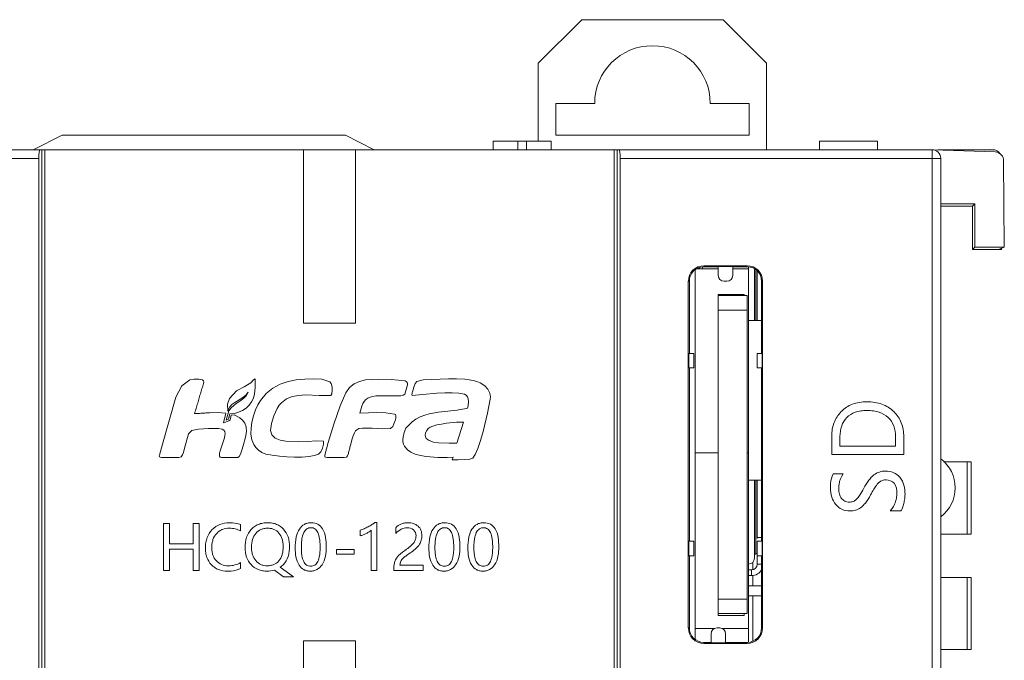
# Model space of a CAD drawing. Extents: x 0 to 443, y -346 to 299.
# Tile 21 of 42: x 146 to 180, y -112 to -90. Entities that reach past the tile are written whole.
import ezdxf

# ---------------------------------------------------------------- set-up
doc = ezdxf.new("R2010")
doc.units = 0
doc.header["$LTSCALE"] = 23.1
doc.header["$MEASUREMENT"] = 0
doc.layers.get('0').update_dxf_attribs({"linetype": 'CONTINUOUS'})

msp = doc.modelspace()

# ---------------------------------------------------------------- linework, layer by layer
at = {"linetype": 'Continuous', "lineweight": 5}
for p, q in [((163.543, -91.713), (165.043, -90.213)), ((169.943, -90.213), (165.043, -90.213)), ((169.943, -90.213), (171.443, -91.713)), ((163.543, -91.713), (163.543, -94.413)), ((171.443, -91.713), (171.443, -94.713)), ((164.143, -94.213), (164.143, -93.113)), ((165.493, -93.113), (164.143, -93.113)), ((170.843, -93.113), (169.493, -93.113)), ((170.843, -93.113), (170.843, -94.213)), ((146.068, -94.713), (147.068, -94.213)), ((147.068, -94.213), (156.868, -94.213)), ((157.868, -94.713), (156.868, -94.213)), ((164.143, -94.213), (170.843, -94.213)), ((161.984, -94.713), (161.984, -94.413)), ((161.984, -94.413), (163.984, -94.413)), ((162.834, -94.713), (162.834, -94.413)), ((163.134, -94.713), (163.134, -94.413)), ((163.984, -94.713), (163.984, -94.413)), ((173.276, -94.713), (173.276, -94.413)), ((173.276, -94.413), (175.276, -94.413)), ((175.276, -94.713), (175.276, -94.413)), ((124.187, -94.713), (177.168, -94.713)), ((146.263, -95.013), (129.908, -95.013)), ((146.263, -95.013), (146.263, -194.413)), ((146.368, -194.713), (146.368, -94.713)), ((146.468, -94.713), (146.468, -194.713)), ((155.418, -94.713), (155.418, -100.713)), ((157.218, -94.713), (157.218, -100.713)), ((166.168, -94.713), (166.168, -194.713)), ((166.268, -94.713), (166.268, -194.713)), ((166.373, -95.013), (166.373, -194.413)), ((177.468, -95.013), (166.373, -95.013)), ((177.168, -194.713), (177.168, -94.713)), ((179.348, -94.789), (177.183, -94.713)), ((179.268, -94.713), (177.368, -94.713)), ((177.468, -95.013), (177.468, -194.413)), ((179.666, -98.08), (179.64, -95.089)), ((177.468, -96.585), (178.645, -96.586)), ((178.568, -96.663), (177.468, -96.663)), ((178.645, -96.586), (178.568, -96.663)), ((178.568, -96.663), (178.568, -98.162)), ((178.645, -96.586), (178.65, -98.08)), ((178.568, -98.163), (178.65, -98.08)), ((178.65, -98.08), (179.666, -98.08)), ((179.666, -98.08), (179.461, -98.162)), ((179.461, -98.162), (178.568, -98.163)), ((179.461, -98.162), (179.568, -98.162)), ((179.568, -98.162), (179.568, -98.12)), ((169.118, -98.833), (169.118, -98.792)), ((169.218, -98.833), (169.218, -98.772)), ((169.268, -98.729), (169.268, -98.763)), ((169.268, -98.729), (170.768, -98.729)), ((169.268, -98.763), (169.768, -98.763)), ((169.768, -99.063), (169.768, -98.749)), ((169.768, -98.749), (170.268, -98.749)), ((170.268, -98.749), (170.268, -99.063)), ((170.268, -98.763), (170.768, -98.763)), ((170.768, -98.729), (170.768, -98.763)), ((170.818, -98.833), (170.818, -98.772)), ((168.968, -98.873), (168.968, -111.287)), ((169.028, -98.833), (169.768, -98.833)), ((169.068, -98.833), (169.068, -98.806)), ((170.268, -98.833), (170.818, -98.833)), ((170.818, -111.753), (170.818, -98.833)), ((171.018, -100.623), (171.018, -98.84)), ((171.068, -98.873), (171.068, -100.623)), ((171.118, -98.907), (171.118, -100.623)), ((168.733, -111.263), (168.733, -99.263)), ((168.733, -99.263), (168.768, -99.263)), ((168.768, -101.763), (168.768, -99.263)), ((170.068, -99.263), (169.968, -99.263)), ((171.268, -99.263), (171.268, -101.763)), ((171.302, -99.263), (171.268, -99.263)), ((171.302, -99.263), (171.302, -111.263)), ((169.768, -99.728), (169.768, -99.763)), ((170.668, -99.728), (169.768, -99.728)), ((169.768, -99.763), (169.768, -110.763)), ((169.768, -99.763), (170.768, -99.763)), ((170.668, -99.728), (170.668, -99.763)), ((170.768, -110.763), (170.768, -99.763)), ((170.768, -100.263), (169.768, -100.263)), ((157.218, -100.713), (155.418, -100.713)), ((171.268, -100.623), (170.818, -100.623)), ((168.753, -102.263), (168.753, -101.763)), ((168.753, -101.763), (168.918, -101.763)), ((168.918, -102.263), (168.918, -101.763)), ((171.118, -101.763), (171.118, -102.263)), ((171.118, -101.763), (171.282, -101.763)), ((171.282, -101.763), (171.282, -102.263)), ((168.918, -102.263), (168.753, -102.263)), ((168.768, -108.263), (168.768, -102.263)), ((171.282, -102.263), (171.118, -102.263)), ((171.268, -102.263), (171.268, -108.263)), ((151.209, -102.88), (151.003, -103.276)), ((151.484, -102.677), (151.209, -102.88)), ((151.633, -102.648), (151.484, -102.677)), ((151.793, -102.648), (151.633, -102.648)), ((151.863, -102.66), (151.793, -102.648)), ((151.921, -102.682), (151.863, -102.66)), ((151.959, -102.713), (151.921, -102.682)), ((151.973, -102.754), (151.959, -102.713)), ((153.6, -102.781), (153.365, -102.918)), ((153.692, -102.68), (153.6, -102.781)), ((153.746, -102.644), (153.692, -102.68)), ((153.746, -102.944), (153.746, -102.644)), ((154.611, -102.828), (154.359, -102.963)), ((154.882, -102.735), (154.611, -102.828)), ((155.167, -102.679), (154.882, -102.735)), ((155.46, -102.65), (155.167, -102.679)), ((155.757, -102.644), (155.46, -102.65)), ((156.052, -102.652), (155.757, -102.644)), ((156.332, -102.741), (156.052, -102.652)), ((156.371, -102.799), (156.332, -102.741)), ((156.395, -102.871), (156.371, -102.799)), ((156.408, -102.95), (156.395, -102.871)), ((157.167, -102.813), (157.006, -102.941)), ((157.353, -102.729), (157.167, -102.813)), ((157.559, -102.68), (157.353, -102.729)), ((158.006, -102.652), (157.559, -102.68)), ((158.456, -102.661), (158.006, -102.652)), ((158.93, -102.708), (158.456, -102.661)), ((158.919, -103.169), (159.021, -102.852)), ((158.975, -102.733), (158.93, -102.708)), ((159.003, -102.764), (158.975, -102.733)), ((159.017, -102.804), (159.003, -102.764)), ((159.021, -102.852), (159.017, -102.804)), ((159.286, -102.807), (159.236, -102.927)), ((159.342, -102.734), (159.286, -102.807)), ((159.555, -102.682), (159.342, -102.734)), ((160.434, -102.644), (159.555, -102.682)), ((160.712, -102.645), (160.434, -102.644)), ((161.003, -102.658), (160.712, -102.645)), ((161.146, -102.674), (161.003, -102.658)), ((161.283, -102.699), (161.146, -102.674)), ((161.41, -102.735), (161.283, -102.699)), ((161.526, -102.784), (161.41, -102.735)), ((161.688, -102.888), (161.526, -102.784)), ((153.097, -103.053), (152.852, -103.325)), ((153.365, -102.918), (153.097, -103.053)), ((153.314, -103.291), (153.42, -103.208)), ((153.42, -103.208), (153.508, -103.107)), ((153.508, -103.107), (153.432, -103.227)), ((153.687, -103.305), (153.727, -103.156)), ((153.727, -103.156), (153.746, -102.944)), ((154.13, -103.148), (153.93, -103.389)), ((154.359, -102.963), (154.13, -103.148)), ((155.03, -103.257), (155.255, -103.214)), ((155.255, -103.214), (155.491, -103.199)), ((155.491, -103.199), (155.961, -103.215)), ((155.961, -103.215), (156.361, -103.224)), ((156.361, -103.224), (156.394, -103.166)), ((156.394, -103.166), (156.411, -103.03)), ((156.411, -103.03), (156.408, -102.95)), ((156.879, -103.122), (156.687, -103.576)), ((157.006, -102.941), (156.879, -103.122)), ((158.791, -103.23), (158.871, -103.212)), ((158.871, -103.212), (158.919, -103.169)), ((159.166, -103.181), (159.176, -103.218)), ((159.176, -103.218), (159.535, -103.189)), ((159.236, -102.927), (159.197, -103.055)), ((159.535, -103.189), (160.035, -103.143)), ((160.035, -103.143), (160.303, -103.128)), ((160.303, -103.128), (160.561, -103.124)), ((160.561, -103.124), (160.794, -103.136)), ((160.794, -103.136), (160.984, -103.167)), ((160.984, -103.167), (161.046, -103.202)), ((161.046, -103.202), (161.088, -103.261)), ((161.799, -103.004), (161.688, -102.888)), ((161.864, -103.132), (161.799, -103.004)), ((161.888, -103.273), (161.864, -103.132)), ((151.003, -103.276), (150.534, -104.901)), ((152.852, -103.325), (152.785, -103.517)), ((152.785, -103.517), (152.796, -103.763)), ((152.87, -103.615), (152.943, -103.534)), ((153.003, -103.56), (152.918, -103.641)), ((152.943, -103.534), (153.04, -103.46)), ((153.09, -103.497), (153.003, -103.56)), ((153.04, -103.46), (153.189, -103.37)), ((153.178, -103.442), (153.09, -103.497)), ((153.265, -103.385), (153.178, -103.442)), ((153.189, -103.37), (153.314, -103.291)), ((153.35, -103.316), (153.265, -103.385)), ((153.432, -103.227), (153.35, -103.316)), ((153.429, -103.656), (153.535, -103.556)), ((153.535, -103.556), (153.622, -103.439)), ((153.622, -103.439), (153.687, -103.305)), ((153.842, -103.539), (153.76, -103.72)), ((153.93, -103.389), (153.842, -103.539)), ((154.508, -103.666), (154.578, -103.556)), ((154.578, -103.556), (154.652, -103.467)), ((154.652, -103.467), (154.825, -103.338)), ((154.825, -103.338), (155.03, -103.257)), ((157.436, -103.591), (157.47, -103.499)), ((157.47, -103.499), (157.517, -103.423)), ((157.517, -103.423), (157.576, -103.361)), ((157.576, -103.361), (157.647, -103.311)), ((157.647, -103.311), (157.728, -103.275)), ((157.728, -103.275), (157.819, -103.25)), ((157.819, -103.25), (157.919, -103.235)), ((157.919, -103.235), (158.027, -103.23)), ((158.027, -103.23), (158.591, -103.23)), ((158.591, -103.23), (158.693, -103.232)), ((158.693, -103.232), (158.791, -103.23)), ((161.088, -103.261), (161.113, -103.338)), ((161.113, -103.338), (161.124, -103.422)), ((161.124, -103.422), (161.118, -103.577)), ((161.788, -103.83), (161.88, -103.348)), ((161.88, -103.348), (161.888, -103.273)), ((152.457, -103.811), (152.176, -103.816)), ((152.733, -103.829), (152.457, -103.811)), ((152.655, -104.168), (152.733, -103.829)), ((152.838, -103.748), (152.737, -104.075)), ((152.796, -103.763), (152.821, -103.694)), ((152.821, -103.694), (152.87, -103.615)), ((152.918, -103.641), (152.838, -103.748)), ((152.85, -103.929), (152.872, -103.852)), ((152.872, -103.852), (153.025, -103.836)), ((152.916, -103.902), (152.897, -104.01)), ((153.016, -103.892), (152.916, -103.902)), ((153.213, -103.99), (153.016, -103.892)), ((153.025, -103.836), (153.17, -103.798)), ((153.17, -103.798), (153.306, -103.737)), ((153.306, -103.737), (153.429, -103.656)), ((153.76, -103.72), (153.688, -103.922)), ((154.39, -103.923), (154.445, -103.79)), ((154.445, -103.79), (154.508, -103.666)), ((156.687, -103.576), (156.464, -104.216)), ((157.372, -103.835), (157.436, -103.591)), ((157.663, -103.814), (157.372, -103.835)), ((157.96, -103.807), (157.663, -103.814)), ((158.263, -103.82), (157.96, -103.807)), ((158.571, -103.859), (158.263, -103.82)), ((158.604, -103.881), (158.571, -103.859)), ((158.616, -103.927), (158.604, -103.881)), ((159.611, -103.9), (159.455, -103.962)), ((159.766, -103.852), (159.611, -103.9)), ((160.087, -103.79), (159.766, -103.852)), ((160.41, -103.755), (160.087, -103.79)), ((160.731, -103.722), (160.41, -103.755)), ((161.049, -103.669), (160.731, -103.722)), ((161.096, -103.656), (161.049, -103.669)), ((161.118, -103.577), (161.096, -103.656)), ((161.636, -104.464), (161.788, -103.83)), ((152.719, -104.145), (152.655, -104.168)), ((152.835, -104.092), (152.719, -104.145)), ((152.737, -104.075), (152.819, -104.036)), ((152.883, -104.06), (152.835, -104.092)), ((152.897, -104.01), (152.883, -104.06)), ((153.31, -104.071), (153.213, -103.99)), ((153.385, -104.173), (153.31, -104.071)), ((153.434, -104.301), (153.385, -104.173)), ((153.634, -104.136), (153.602, -104.351)), ((153.688, -103.922), (153.634, -104.136)), ((154.279, -104.428), (154.309, -104.193)), ((154.309, -104.193), (154.39, -103.923)), ((156.464, -104.216), (156.267, -104.848)), ((158.509, -104.296), (158.548, -104.204)), ((158.548, -104.204), (158.596, -104.062)), ((158.596, -104.062), (158.612, -103.99)), ((158.612, -103.99), (158.616, -103.927)), ((159.173, -104.127), (158.963, -104.354)), ((159.306, -104.038), (159.173, -104.127)), ((159.455, -103.962), (159.306, -104.038)), ((159.893, -104.274), (160.029, -104.237)), ((160.029, -104.237), (160.191, -104.206)), ((160.191, -104.206), (160.367, -104.181)), ((160.367, -104.181), (160.708, -104.147)), ((160.708, -104.147), (160.949, -104.136)), ((160.949, -104.136), (160.72, -104.865)), ((151.289, -105.087), (151.443, -104.55)), ((151.443, -104.55), (151.56, -104.432)), ((151.56, -104.432), (151.78, -104.387)), ((151.78, -104.387), (152.134, -104.361)), ((152.134, -104.361), (152.315, -104.358)), ((152.315, -104.358), (152.476, -104.365)), ((152.476, -104.365), (152.599, -104.384)), ((152.599, -104.384), (152.666, -104.415)), ((152.666, -104.415), (152.694, -104.468)), ((152.694, -104.468), (152.704, -104.534)), ((152.704, -104.534), (152.699, -104.608)), ((153.416, -104.66), (153.451, -104.459)), ((153.451, -104.459), (153.434, -104.301)), ((153.602, -104.351), (153.598, -104.559)), ((153.598, -104.559), (153.628, -104.75)), ((154.322, -104.583), (154.279, -104.428)), ((154.438, -104.692), (154.322, -104.583)), ((157.139, -104.611), (157.177, -104.516)), ((157.177, -104.516), (157.217, -104.444)), ((157.217, -104.444), (157.258, -104.403)), ((157.258, -104.403), (157.332, -104.366)), ((157.332, -104.366), (157.456, -104.348)), ((157.456, -104.348), (157.617, -104.346)), ((157.617, -104.346), (157.797, -104.352)), ((157.797, -104.352), (158.161, -104.372)), ((158.161, -104.372), (158.426, -104.364)), ((158.426, -104.364), (158.509, -104.296)), ((158.899, -104.495), (158.861, -104.657)), ((158.963, -104.354), (158.899, -104.495)), ((159.625, -104.602), (159.64, -104.509)), ((159.64, -104.509), (159.68, -104.429)), ((159.68, -104.429), (159.735, -104.364)), ((159.735, -104.364), (159.797, -104.316)), ((159.797, -104.316), (159.893, -104.274)), ((161.547, -104.775), (161.636, -104.464)), ((150.534, -104.901), (150.43, -105.283)), ((152.632, -104.851), (152.585, -104.996)), ((152.682, -104.688), (152.632, -104.851)), ((152.699, -104.608), (152.682, -104.688)), ((153.333, -104.965), (153.416, -104.66)), ((153.628, -104.75), (153.697, -104.914)), ((153.697, -104.914), (153.767, -105.013)), ((154.606, -104.763), (154.438, -104.692)), ((154.808, -104.804), (154.606, -104.763)), ((155.235, -104.824), (154.808, -104.804)), ((155.56, -104.814), (155.235, -104.824)), ((155.865, -104.789), (155.56, -104.814)), ((156.109, -104.803), (155.865, -104.789)), ((156.08, -105.037), (156.113, -104.902)), ((156.113, -104.902), (156.109, -104.803)), ((156.267, -104.848), (156.153, -105.283)), ((157.045, -104.933), (157.104, -104.718)), ((157.104, -104.718), (157.139, -104.611)), ((158.861, -104.657), (158.855, -104.74)), ((158.855, -104.74), (158.86, -104.821)), ((158.86, -104.821), (158.878, -104.899)), ((158.878, -104.899), (158.908, -104.971)), ((159.663, -104.706), (159.625, -104.602)), ((159.765, -104.78), (159.663, -104.706)), ((159.913, -104.828), (159.765, -104.78)), ((160.09, -104.855), (159.913, -104.828)), ((160.456, -104.87), (160.09, -104.855)), ((160.72, -104.865), (160.456, -104.87)), ((161.455, -105.049), (161.547, -104.775)), ((173.693, -104.622), (173.693, -105.263)), ((173.98, -104.973), (173.98, -104.633)), ((175.903, -104.646), (175.903, -104.973)), ((176.188, -105.263), (176.188, -104.645)), ((151.233, -105.276), (151.263, -105.187)), ((151.263, -105.187), (151.289, -105.087)), ((152.513, -105.219), (152.506, -105.275)), ((152.55, -105.097), (152.513, -105.219)), ((152.585, -104.996), (152.55, -105.097)), ((153.188, -105.332), (153.234, -105.243)), ((153.234, -105.243), (153.284, -105.115)), ((153.284, -105.115), (153.333, -104.965)), ((153.767, -105.013), (153.858, -105.107)), ((153.858, -105.107), (153.974, -105.187)), ((153.974, -105.187), (154.12, -105.244)), ((154.12, -105.244), (154.336, -105.289)), ((155.796, -105.298), (155.939, -105.249)), ((155.939, -105.249), (156.019, -105.167)), ((156.019, -105.167), (156.08, -105.037)), ((156.944, -105.31), (156.971, -105.225)), ((158.908, -104.971), (159.018, -105.1)), ((159.018, -105.1), (159.132, -105.182)), ((159.132, -105.182), (159.286, -105.246)), ((159.286, -105.246), (159.468, -105.294)), ((161.275, -105.387), (161.363, -105.261)), ((161.363, -105.261), (161.455, -105.049)), ((168.968, -105.208), (169.768, -105.208)), ((170.768, -105.208), (170.818, -105.208)), ((173.693, -105.263), (176.188, -105.263)), ((175.903, -104.973), (173.98, -104.973)), ((150.438, -105.336), (150.459, -105.357)), ((150.459, -105.357), (150.502, -105.365)), ((150.502, -105.365), (151.106, -105.365)), ((151.106, -105.365), (151.151, -105.358)), ((151.151, -105.358), (151.186, -105.34)), ((151.186, -105.34), (151.212, -105.312)), ((151.212, -105.312), (151.233, -105.276)), ((152.506, -105.275), (152.512, -105.322)), ((152.512, -105.322), (152.537, -105.353)), ((152.537, -105.353), (152.586, -105.365)), ((152.586, -105.365), (153.149, -105.365)), ((153.149, -105.365), (153.188, -105.332)), ((154.336, -105.289), (154.582, -105.323)), ((154.582, -105.323), (154.845, -105.345)), ((154.845, -105.345), (155.112, -105.354)), ((155.112, -105.354), (155.368, -105.35)), ((155.368, -105.35), (155.601, -105.332)), ((155.601, -105.332), (155.796, -105.298)), ((156.153, -105.283), (156.161, -105.336)), ((156.161, -105.336), (156.182, -105.357)), ((156.182, -105.357), (156.225, -105.365)), ((156.225, -105.365), (156.829, -105.365)), ((156.829, -105.365), (156.904, -105.353)), ((156.904, -105.353), (156.944, -105.31)), ((159.468, -105.294), (159.666, -105.328)), ((159.666, -105.328), (160.065, -105.362)), ((160.065, -105.362), (160.393, -105.36)), ((160.393, -105.36), (160.592, -105.352)), ((160.592, -105.352), (160.564, -105.446)), ((160.564, -105.446), (160.772, -105.444)), ((160.772, -105.444), (160.99, -105.435)), ((160.99, -105.435), (161.174, -105.417)), ((161.174, -105.417), (161.275, -105.387)), ((178.522, -105.513), (177.565, -105.513)), ((178.386, -108.013), (178.386, -105.513)), ((178.522, -105.513), (178.522, -108.013)), ((174.093, -105.929), (173.742, -105.929)), ((171.268, -106.153), (170.818, -106.153)), ((171.018, -108.853), (171.018, -106.153)), ((171.068, -106.153), (171.068, -108.703)), ((171.118, -106.153), (171.118, -108.169)), ((175.719, -107.213), (176.087, -107.213)), ((150.569, -107.649), (150.569, -109.271)), ((150.778, -107.649), (150.569, -107.649)), ((150.778, -108.354), (150.778, -107.649)), ((151.599, -107.649), (151.599, -108.354)), ((151.808, -107.649), (151.599, -107.649)), ((151.808, -109.271), (151.808, -107.649)), ((157.961, -107.613), (157.883, -107.613)), ((157.961, -109.271), (157.961, -107.613)), ((153.238, -107.907), (153.238, -107.688)), ((157.383, -107.874), (157.383, -108.075)), ((157.758, -107.884), (157.758, -109.271)), ((158.609, -107.793), (158.609, -107.991)), ((168.753, -108.763), (168.753, -108.263)), ((168.753, -108.263), (168.918, -108.263)), ((168.918, -108.763), (168.918, -108.263)), ((171.268, -108.134), (171.118, -108.134)), ((171.118, -108.263), (171.118, -109.053)), ((171.118, -108.263), (171.282, -108.263)), ((171.282, -108.263), (171.282, -108.763)), ((177.468, -108.013), (178.522, -108.013)), ((151.599, -108.354), (150.778, -108.354)), ((150.778, -109.271), (150.778, -108.54)), ((150.778, -108.54), (151.599, -108.54)), ((151.599, -108.54), (151.599, -109.271)), ((156.558, -108.549), (156.558, -108.707)), ((157.174, -108.549), (156.558, -108.549)), ((157.174, -108.707), (157.174, -108.549)), ((153.238, -109.204), (153.238, -109.003)), ((156.558, -108.707), (157.174, -108.707)), ((168.918, -108.763), (168.753, -108.763)), ((168.768, -111.263), (168.768, -108.763)), ((170.968, -109.245), (170.968, -108.982)), ((171.282, -108.763), (171.118, -108.763)), ((171.268, -108.763), (171.268, -111.263)), ((150.569, -109.271), (150.778, -109.271)), ((151.599, -109.271), (151.808, -109.271)), ((154.418, -109.261), (154.726, -109.489)), ((155.071, -109.489), (154.615, -109.163)), ((157.758, -109.271), (157.961, -109.271)), ((158.543, -109.19), (158.543, -109.271)), ((158.543, -109.271), (159.562, -109.271)), ((159.562, -109.088), (158.756, -109.088)), ((159.562, -109.271), (159.562, -109.088)), ((170.918, -109.253), (170.818, -109.253)), ((170.918, -109.453), (170.918, -109.253)), ((171.268, -109.053), (171.118, -109.053)), ((154.726, -109.489), (155.071, -109.489)), ((170.918, -109.453), (170.818, -109.453)), ((170.968, -109.803), (170.968, -109.445)), ((178.522, -109.513), (177.468, -109.513)), ((178.386, -112.013), (178.386, -109.513)), ((178.522, -109.513), (178.522, -112.013)), ((171.268, -109.803), (170.818, -109.803)), ((169.768, -110.263), (170.768, -110.263)), ((171.268, -110.153), (170.818, -110.153)), ((170.968, -111.719), (170.968, -110.153)), ((168.968, -111.652), (168.968, -111.005)), ((169.768, -110.828), (169.768, -110.763)), ((170.768, -110.763), (169.768, -110.763)), ((169.768, -110.828), (170.668, -110.828)), ((170.668, -110.763), (170.668, -110.828)), ((168.733, -111.263), (168.768, -111.263)), ((169.626, -111.287), (168.968, -111.287)), ((169.718, -111.263), (169.818, -111.263)), ((170.818, -111.287), (169.909, -111.287)), ((171.268, -111.263), (171.302, -111.263)), ((155.418, -111.713), (155.418, -177.713)), ((155.418, -111.713), (157.218, -111.713)), ((157.218, -111.713), (157.218, -177.713)), ((169.518, -111.776), (169.518, -111.463)), ((170.018, -111.463), (170.018, -111.776)), ((169.268, -111.797), (169.268, -111.763)), ((169.518, -111.763), (169.268, -111.763)), ((170.768, -111.797), (169.268, -111.797)), ((169.518, -111.776), (170.018, -111.776)), ((170.768, -111.763), (170.018, -111.763)), ((170.768, -111.763), (170.768, -111.797)), ((177.468, -112.013), (178.522, -112.013))]:
    msp.add_line(p, q, dxfattribs=at)
for centre, radius, start, end in [((167.493, -93.113), 2, 0, 180), ((177.168, -95.013), 0.3, 0, 90), ((179.268, -95.013), 0.3, 35.4122, 90), ((169.268, -99.263), 0.534, 90, 180), ((169.268, -99.263), 0.5, 90, 180), ((170.768, -99.263), 0.534, 0, 90), ((170.768, -99.263), 0.5, 0, 90), ((169.968, -99.063), 0.2, 180, 270), ((170.068, -99.063), 0.2, 270, 0), ((219.228, -118.29), 61.933, 165.76001, 165.88027), ((176.718, -106.413), 1.25, 306.8699, 53.1301), ((171.068, -108.653), 0.05, 270, 0), ((170.818, -108.853), 0.2, 270, 0), ((171.068, -108.753), 0.05, 90, 180), ((170.918, -109.053), 0.2, 270, 0), ((170.918, -109.053), 0.4, 270, 332.3564), ((169.268, -111.263), 0.534, 180, 270), ((169.268, -111.263), 0.5, 180, 270), ((169.718, -111.463), 0.2, 90, 180), ((169.818, -111.463), 0.2, 0, 90), ((170.768, -111.263), 0.534, 270, 0), ((170.768, -111.263), 0.5, 270, 0)]:
    msp.add_arc(centre, radius, start, end, dxfattribs=at)
for centre, start_param, end_param in [((146.289, -95.013), 0, 1.570796), ((166.346, -95.013), -1.570796, 0)]:
    msp.add_ellipse(centre, major_axis=(0, 0.3), ratio=0.087489, start_param=start_param, end_param=end_param, dxfattribs=at)
for points, knots in [([(179.64, -95.089), (179.639, -95.021), (179.585, -94.867), (179.431, -94.792), (179.348, -94.789)], [0, 0, 0, 0, 0.449588, 1, 1, 1, 1]), ([(151.649, -103.845), (151.667, -103.784), (151.703, -103.663), (151.756, -103.481), (151.81, -103.299), (151.863, -103.117), (151.918, -102.935), (151.955, -102.814), (151.973, -102.754)], [0, 0, 0, 0, 0.166667, 0.333333, 0.5, 0.666666, 0.833332, 1, 1, 1, 1]), ([(176.188, -104.645), (176.188, -104.481), (176.149, -104.234), (175.997, -103.949), (175.843, -103.767), (175.653, -103.617), (175.43, -103.51), (175.179, -103.447), (174.913, -103.428), (174.651, -103.447), (174.411, -103.51), (174.198, -103.618), (174.018, -103.767), (173.873, -103.948), (173.731, -104.226), (173.693, -104.464), (173.693, -104.622)], [0, 0, 0, 0, 0.126872, 0.186899, 0.248033, 0.309887, 0.372297, 0.43794, 0.509131, 0.577298, 0.640154, 0.700124, 0.759983, 0.819443, 0.877755, 1, 1, 1, 1]), ([(152.176, -103.816), (152.146, -103.818), (152.088, -103.821), (152, -103.826), (151.912, -103.831), (151.825, -103.836), (151.737, -103.841), (151.678, -103.843), (151.649, -103.845)], [0, 0, 0, 0, 0.166666, 0.333333, 0.5, 0.666665, 0.833332, 1, 1, 1, 1]), ([(173.98, -104.633), (173.98, -104.511), (174.012, -104.273), (174.198, -103.963), (174.457, -103.804), (174.705, -103.748), (174.918, -103.735), (175.132, -103.748), (175.386, -103.804), (175.66, -103.955), (175.87, -104.269), (175.903, -104.518), (175.903, -104.646)], [0, 0, 0, 0, 0.123446, 0.236096, 0.35246, 0.41813, 0.491884, 0.566153, 0.63322, 0.753939, 0.870379, 1, 1, 1, 1]), ([(152.819, -104.036), (152.825, -104.026), (152.834, -104.007), (152.839, -103.979), (152.845, -103.954), (152.848, -103.938), (152.85, -103.929)], [0, 0, 0, 0, 0.322734, 0.548903, 0.774451, 1, 1, 1, 1]), ([(156.971, -105.225), (156.977, -105.2), (156.989, -105.152), (157.008, -105.079), (157.026, -105.006), (157.039, -104.958), (157.045, -104.933)], [0, 0, 0, 0, 0.25, 0.5, 0.75, 1, 1, 1, 1]), ([(173.742, -105.929), (173.684, -106.029), (173.657, -106.202), (173.652, -106.368), (173.652, -106.42)], [0, 0, 0, 0, 0.688689, 1, 1, 1, 1]), ([(173.937, -106.442), (173.937, -106.393), (173.947, -106.213), (174.013, -106.033), (174.093, -105.929)], [0, 0, 0, 0, 0.274524, 1, 1, 1, 1]), ([(175.55, -105.833), (175.48, -105.833), (175.338, -105.855), (175.136, -105.964), (174.956, -106.162), (174.856, -106.33), (174.805, -106.428)], [0, 0, 0, 0, 0.209618, 0.419567, 0.670589, 1, 1, 1, 1]), ([(176.23, -106.644), (176.23, -106.437), (176.159, -105.998), (175.733, -105.833), (175.55, -105.833)], [0, 0, 0, 0, 0.531333, 1, 1, 1, 1]), ([(175.04, -106.66), (175.078, -106.591), (175.141, -106.479), (175.226, -106.338), (175.303, -106.248), (175.408, -106.164), (175.509, -106.138), (175.574, -106.138)], [0, 0, 0, 0, 0.299577, 0.492061, 0.625459, 0.751869, 1, 1, 1, 1]), ([(175.574, -106.138), (175.676, -106.138), (175.924, -106.231), (175.948, -106.488), (175.948, -106.61)], [0, 0, 0, 0, 0.453475, 1, 1, 1, 1]), ([(173.652, -106.42), (173.652, -106.526), (173.677, -106.729), (173.815, -106.995), (174.041, -107.18), (174.298, -107.224), (174.521, -107.195), (174.713, -107.107), (174.888, -106.918), (174.986, -106.757), (175.04, -106.66)], [0, 0, 0, 0, 0.149465, 0.285845, 0.414727, 0.549096, 0.642032, 0.731749, 0.842567, 1, 1, 1, 1]), ([(174.805, -106.428), (174.759, -106.512), (174.679, -106.646), (174.566, -106.813), (174.436, -106.895), (174.294, -106.915), (174.143, -106.889), (174.02, -106.78), (173.949, -106.624), (173.937, -106.505), (173.937, -106.442)], [0, 0, 0, 0, 0.206273, 0.336317, 0.428164, 0.527757, 0.639038, 0.746566, 0.865017, 1, 1, 1, 1]), ([(175.948, -106.61), (175.948, -106.664), (175.936, -106.776), (175.888, -106.938), (175.819, -107.09), (175.754, -107.177), (175.719, -107.213)], [0, 0, 0, 0, 0.243742, 0.509792, 0.770585, 1, 1, 1, 1]), ([(176.087, -107.213), (176.111, -107.181), (176.152, -107.096), (176.191, -106.952), (176.221, -106.797), (176.23, -106.692), (176.23, -106.644)], [0, 0, 0, 0, 0.201096, 0.470776, 0.755984, 1, 1, 1, 1]), ([(152.854, -107.622), (152.742, -107.622), (152.519, -107.657), (152.24, -107.846), (152.089, -108.085), (152.032, -108.308), (152.019, -108.486), (152.031, -108.66), (152.081, -108.867), (152.214, -109.09), (152.474, -109.268), (152.683, -109.298), (152.789, -109.298)], [0, 0, 0, 0, 0.129223, 0.253016, 0.379636, 0.446344, 0.518456, 0.585497, 0.647317, 0.763409, 0.877139, 1, 1, 1, 1]), ([(153.238, -107.688), (153.152, -107.651), (153.021, -107.626), (152.891, -107.622), (152.854, -107.622)], [0, 0, 0, 0, 0.715641, 1, 1, 1, 1]), ([(154.615, -109.163), (154.654, -109.134), (154.77, -109.032), (154.877, -108.843), (154.927, -108.623), (154.939, -108.445), (154.927, -108.271), (154.877, -108.063), (154.747, -107.837), (154.538, -107.686), (154.342, -107.63), (154.18, -107.617), (154.015, -107.63), (153.851, -107.675), (153.753, -107.731), (153.706, -107.767)], [0, 0, 0, 0, 0.056255, 0.178793, 0.245456, 0.318423, 0.386141, 0.448841, 0.567056, 0.68134, 0.739894, 0.80271, 0.869948, 0.931987, 1, 1, 1, 1]), ([(156.203, -108.453), (156.203, -108.241), (156.187, -107.928), (155.923, -107.651), (155.722, -107.614), (155.563, -107.63), (155.409, -107.686), (155.248, -107.847), (155.149, -108.141), (155.133, -108.366), (155.133, -108.492)], [0, 0, 0, 0, 0.282964, 0.382549, 0.485325, 0.542129, 0.594808, 0.701595, 0.831712, 1, 1, 1, 1]), ([(157.883, -107.613), (157.853, -107.64), (157.78, -107.692), (157.657, -107.763), (157.522, -107.828), (157.428, -107.862), (157.383, -107.874)], [0, 0, 0, 0, 0.210092, 0.474573, 0.751579, 1, 1, 1, 1]), ([(159.151, -108.636), (159.211, -108.595), (159.314, -108.515), (159.436, -108.378), (159.502, -108.223), (159.522, -108.054), (159.496, -107.877), (159.386, -107.728), (159.221, -107.637), (159.05, -107.617), (158.903, -107.628), (158.753, -107.672), (158.66, -107.74), (158.609, -107.793)], [0, 0, 0, 0, 0.113674, 0.204199, 0.285624, 0.373678, 0.469601, 0.559153, 0.652738, 0.757701, 0.824584, 0.884607, 1, 1, 1, 1]), ([(160.827, -108.453), (160.827, -108.241), (160.811, -107.928), (160.547, -107.651), (160.346, -107.614), (160.187, -107.63), (160.032, -107.686), (159.872, -107.847), (159.772, -108.141), (159.757, -108.366), (159.757, -108.492)], [0, 0, 0, 0, 0.282964, 0.382549, 0.485325, 0.542129, 0.594808, 0.701595, 0.831712, 1, 1, 1, 1]), ([(162.174, -108.453), (162.174, -108.241), (162.158, -107.928), (161.894, -107.651), (161.693, -107.614), (161.534, -107.63), (161.38, -107.686), (161.219, -107.847), (161.12, -108.141), (161.105, -108.366), (161.105, -108.492)], [0, 0, 0, 0, 0.282964, 0.382549, 0.485325, 0.542129, 0.594808, 0.701595, 0.831712, 1, 1, 1, 1]), ([(153.238, -109.003), (153.178, -109.039), (153.041, -109.095), (152.816, -109.122), (152.584, -109.088), (152.388, -108.949), (152.287, -108.775), (152.249, -108.613), (152.24, -108.476), (152.25, -108.336), (152.29, -108.164), (152.394, -107.989), (152.521, -107.896), (152.585, -107.866)], [0, 0, 0, 0, 0.098451, 0.204659, 0.315562, 0.420556, 0.530082, 0.589379, 0.654174, 0.722517, 0.785108, 0.901148, 1, 1, 1, 1]), ([(152.585, -107.866), (152.593, -107.862), (152.678, -107.825), (152.84, -107.8), (153.056, -107.826), (153.181, -107.875), (153.238, -107.907)], [0, 0, 0, 0, 0.040113, 0.410892, 0.709132, 1, 1, 1, 1]), ([(153.706, -107.767), (153.671, -107.793), (153.559, -107.894), (153.423, -108.133), (153.396, -108.36), (153.396, -108.479)], [0, 0, 0, 0, 0.162244, 0.555652, 1, 1, 1, 1]), ([(153.616, -108.463), (153.616, -108.373), (153.636, -108.203), (153.753, -107.984), (153.909, -107.862), (154.055, -107.817), (154.172, -107.807), (154.289, -107.817), (154.432, -107.858), (154.587, -107.975), (154.675, -108.154), (154.708, -108.321), (154.714, -108.413), (154.714, -108.461)], [0, 0, 0, 0, 0.139503, 0.263915, 0.380465, 0.438808, 0.500852, 0.563549, 0.621449, 0.733451, 0.855444, 0.924954, 1, 1, 1, 1]), ([(155.343, -108.482), (155.343, -108.428), (155.346, -108.328), (155.365, -108.153), (155.406, -107.979), (155.516, -107.823), (155.674, -107.778), (155.831, -107.823), (155.934, -107.977), (155.972, -108.147), (155.989, -108.309), (155.992, -108.399), (155.993, -108.442)], [0, 0, 0, 0, 0.098657, 0.184662, 0.321497, 0.422847, 0.51574, 0.60395, 0.702233, 0.836619, 0.921235, 1, 1, 1, 1]), ([(157.383, -108.075), (157.418, -108.067), (157.49, -108.043), (157.593, -107.994), (157.685, -107.942), (157.738, -107.903), (157.758, -107.884)], [0, 0, 0, 0, 0.252021, 0.538547, 0.805588, 1, 1, 1, 1]), ([(158.609, -107.991), (158.664, -107.933), (158.784, -107.836), (159.009, -107.773), (159.251, -107.834), (159.311, -108), (159.311, -108.074)], [0, 0, 0, 0, 0.26519, 0.495493, 0.756308, 1, 1, 1, 1]), ([(159.966, -108.482), (159.966, -108.428), (159.969, -108.328), (159.988, -108.153), (160.029, -107.979), (160.139, -107.823), (160.298, -107.778), (160.454, -107.823), (160.557, -107.977), (160.596, -108.147), (160.613, -108.309), (160.616, -108.399), (160.616, -108.442)], [0, 0, 0, 0, 0.098657, 0.184662, 0.321497, 0.422847, 0.51574, 0.60395, 0.702233, 0.836619, 0.921235, 1, 1, 1, 1]), ([(161.314, -108.482), (161.314, -108.428), (161.317, -108.328), (161.336, -108.153), (161.377, -107.979), (161.487, -107.823), (161.645, -107.778), (161.802, -107.823), (161.905, -107.977), (161.944, -108.147), (161.96, -108.309), (161.963, -108.399), (161.964, -108.442)], [0, 0, 0, 0, 0.098657, 0.184662, 0.321497, 0.422847, 0.51574, 0.60395, 0.702233, 0.836619, 0.921235, 1, 1, 1, 1]), ([(159.311, -108.074), (159.311, -108.115), (159.3, -108.197), (159.242, -108.316), (159.13, -108.429), (159.037, -108.5), (158.981, -108.539)], [0, 0, 0, 0, 0.207075, 0.408647, 0.657582, 1, 1, 1, 1]), ([(153.396, -108.479), (153.396, -108.591), (153.424, -108.807), (153.586, -109.083), (153.798, -109.234), (153.997, -109.289), (154.19, -109.305), (154.335, -109.287), (154.418, -109.261)], [0, 0, 0, 0, 0.220346, 0.421193, 0.616773, 0.717721, 0.826388, 1, 1, 1, 1]), ([(154.714, -108.461), (154.714, -108.462), (154.714, -108.512), (154.708, -108.606), (154.674, -108.772), (154.583, -108.949), (154.425, -109.064), (154.278, -109.105), (154.16, -109.115), (154.044, -109.105), (153.902, -109.06), (153.749, -108.94), (153.657, -108.763), (153.621, -108.599), (153.616, -108.509), (153.616, -108.463)], [0, 0, 0, 0, 0.002497, 0.078105, 0.146276, 0.267702, 0.381325, 0.440643, 0.505092, 0.565576, 0.622523, 0.736695, 0.85967, 0.926828, 1, 1, 1, 1]), ([(155.133, -108.492), (155.133, -108.697), (155.161, -109.002), (155.393, -109.237), (155.537, -109.29), (155.654, -109.302), (155.774, -109.29), (155.926, -109.234), (156.172, -108.988), (156.203, -108.668), (156.203, -108.453)], [0, 0, 0, 0, 0.280758, 0.38354, 0.433618, 0.487155, 0.543921, 0.597036, 0.705936, 1, 1, 1, 1]), ([(155.993, -108.442), (155.993, -108.452), (155.993, -108.513), (155.99, -108.619), (155.972, -108.786), (155.932, -108.951), (155.825, -109.1), (155.67, -109.142), (155.514, -109.101), (155.405, -108.955), (155.364, -108.791), (155.345, -108.628), (155.343, -108.533), (155.343, -108.482)], [0, 0, 0, 0, 0.018355, 0.112238, 0.194074, 0.324478, 0.421458, 0.51103, 0.601841, 0.698543, 0.827122, 0.907665, 1, 1, 1, 1]), ([(158.981, -108.539), (158.885, -108.606), (158.726, -108.719), (158.56, -108.948), (158.543, -109.11), (158.543, -109.19)], [0, 0, 0, 0, 0.429255, 0.706852, 1, 1, 1, 1]), ([(158.756, -109.088), (158.756, -109.043), (158.767, -108.971), (158.823, -108.891), (158.889, -108.825), (159.002, -108.741), (159.094, -108.676), (159.151, -108.636)], [0, 0, 0, 0, 0.219841, 0.328307, 0.460926, 0.668472, 1, 1, 1, 1]), ([(159.757, -108.492), (159.757, -108.697), (159.784, -109.002), (160.017, -109.237), (160.16, -109.29), (160.278, -109.302), (160.397, -109.29), (160.549, -109.234), (160.795, -108.988), (160.827, -108.668), (160.827, -108.453)], [0, 0, 0, 0, 0.280758, 0.38354, 0.433618, 0.487155, 0.543921, 0.597036, 0.705936, 1, 1, 1, 1]), ([(160.616, -108.442), (160.616, -108.452), (160.617, -108.513), (160.614, -108.619), (160.596, -108.786), (160.556, -108.951), (160.449, -109.1), (160.293, -109.142), (160.138, -109.101), (160.028, -108.955), (159.988, -108.791), (159.969, -108.628), (159.966, -108.533), (159.966, -108.482)], [0, 0, 0, 0, 0.018355, 0.112238, 0.194074, 0.324478, 0.421458, 0.51103, 0.601841, 0.698543, 0.827122, 0.907665, 1, 1, 1, 1]), ([(161.105, -108.492), (161.105, -108.697), (161.132, -109.002), (161.364, -109.237), (161.508, -109.29), (161.625, -109.302), (161.745, -109.29), (161.897, -109.234), (162.143, -108.988), (162.174, -108.668), (162.174, -108.453)], [0, 0, 0, 0, 0.280758, 0.38354, 0.433618, 0.487155, 0.543921, 0.597036, 0.705936, 1, 1, 1, 1]), ([(161.964, -108.442), (161.964, -108.452), (161.964, -108.513), (161.961, -108.619), (161.943, -108.786), (161.903, -108.951), (161.796, -109.1), (161.641, -109.142), (161.486, -109.101), (161.376, -108.955), (161.336, -108.791), (161.317, -108.628), (161.314, -108.533), (161.314, -108.482)], [0, 0, 0, 0, 0.018355, 0.112238, 0.194074, 0.324478, 0.421458, 0.51103, 0.601841, 0.698543, 0.827122, 0.907665, 1, 1, 1, 1]), ([(152.789, -109.298), (152.832, -109.298), (152.985, -109.292), (153.14, -109.255), (153.238, -109.204)], [0, 0, 0, 0, 0.280765, 1, 1, 1, 1])]:
    msp.add_open_spline(points, degree=3, knots=knots, dxfattribs=at)
msp.add_open_spline([(150.43, -105.283), (150.425, -105.3), (150.425, -105.324), (150.438, -105.336)], degree=3, dxfattribs=at)

doc.saveas('drawing.dxf')
